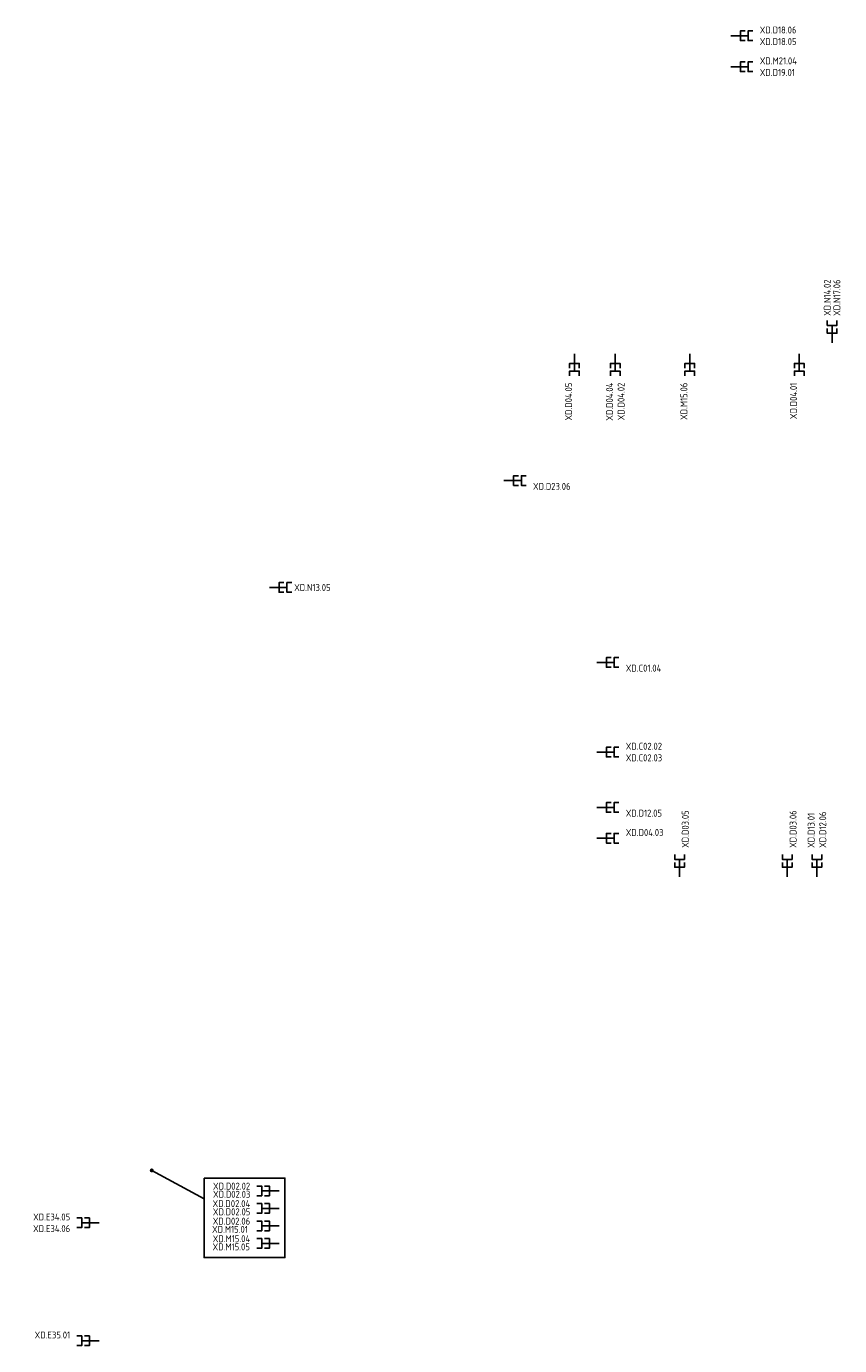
# Model space of a CAD drawing. Header units: millimetres. Extents: x 86099 to 132876, y 140700 to 175500.
# Tile 5 of 8: x 111186 to 121707, y 140999 to 158071. Entities that reach past the tile are written whole.
import ezdxf
from ezdxf.enums import TextEntityAlignment as Align

# ---------------------------------------------------------------- set-up
doc = ezdxf.new("R2010")
doc.units = ezdxf.units.MM
doc.header["$LTSCALE"] = 50
doc.layers.add('EB6441--_ATTRIB', color=2, linetype='Continuous')
doc.layers.add('EL6441--_DATACOM', color=3, linetype='Continuous')
doc.styles.add('NORATT', font='isocp.shx')

# ---------------------------------------------------------------- blocks, each defined once
blk = doc.blocks.new('ES1113521')
at = {"color": 0}
blk.add_line((0, 1.5), (0, -3), dxfattribs=at)
for points in [[(-1.25, 2.75), (-1.25, 1.5), (1.25, 1.5), (1.25, 2.75)], [(-1.25, 0.75), (-1.25, -0.5), (1.25, -0.5), (1.25, 0.75)]]:
    blk.add_lwpolyline(points, dxfattribs=at)
at = {"color": 0, "style": 'NORATT'}
for tag, flags, p in [('DATA_CODE', 8, (6.5, 4.5)), ('NUMMER1', 8, (-1.5, 4.5)), ('NUMMER', 8, (1.5, 4.5)), ('PUNT', 8, (4, 4.5)), ('RUIMTE', 9, (9, 4.5))]:
    blk.add_attdef(tag, text='', height=1.8, rotation=90, dxfattribs=dict(at, flags=flags)).set_placement(p, align=Align.MIDDLE_LEFT)
at = {"color": 0, "style": 'NORATT', "flags": 11}
blk.add_attdef('CODE', text='', height=1.8, dxfattribs=at).set_placement((0, 0), align=Align.MIDDLE_CENTER)

msp = doc.modelspace()

# ---------------------------------------------------------------- linework, layer by layer
at = {"layer": 'EL6441--_DATACOM', "color": 2, "const_width": 25}
msp.add_lwpolyline([(112795, 143266, 1), (112820, 143266, 1)], format="xyb", close=True, dxfattribs=at)
at = {"layer": 'EL6441--_DATACOM', "color": 2}
msp.add_lwpolyline([(113484, 142896), (112807, 143266)], dxfattribs=at)
msp.add_lwpolyline([(113484, 143166), (114530, 143166), (114530, 142138), (113484, 142138)], close=True, dxfattribs=at)

# ---------------------------------------------------------------- block references
at = {"layer": 'EL6441--_DATACOM'}
ref = msp.add_blockref('ES1113521', (120449, 157949), dxfattribs=dict(at, xscale=50, yscale=50, zscale=50, rotation=270))
ref.add_attrib('NUMMER', 'XD.D18.05', dxfattribs={"layer": 'EB6441--_ATTRIB', "color": 1, "height": 90, "rotation": -360, "style": 'NORATT', "flags": 8}).set_placement((120674, 157874), align=Align.MIDDLE_LEFT)
ref.add_attrib('NUMMER1', 'XD.D18.06', dxfattribs={"layer": 'EB6441--_ATTRIB', "color": 1, "height": 90, "rotation": -360, "style": 'NORATT', "flags": 8}).set_placement((120674, 158024), align=Align.MIDDLE_LEFT)
ref = msp.add_blockref('ES1113521', (120449, 157549), dxfattribs=dict(at, xscale=50, yscale=50, zscale=50, rotation=270))
ref.add_attrib('NUMMER', 'XD.D19.01', dxfattribs={"layer": 'EB6441--_ATTRIB', "color": 1, "height": 90, "rotation": -360, "style": 'NORATT', "flags": 8}).set_placement((120674, 157474), align=Align.MIDDLE_LEFT)
ref.add_attrib('NUMMER1', 'XD.M21.04', dxfattribs={"layer": 'EB6441--_ATTRIB', "color": 1, "height": 90, "rotation": -360, "style": 'NORATT', "flags": 8}).set_placement((120674, 157624), align=Align.MIDDLE_LEFT)
ref = msp.add_blockref('ES1113521', (121610, 154125), dxfattribs=dict(at, xscale=50, yscale=50, zscale=50))
ref.add_attrib('NUMMER', 'XD.N17.06', dxfattribs={"layer": 'EB6441--_ATTRIB', "color": 1, "height": 90, "rotation": 90, "style": 'NORATT', "flags": 8}).set_placement((121672, 154560), align=Align.MIDDLE)
ref.add_attrib('NUMMER1', 'XD.N14.02', dxfattribs={"layer": '0', "color": 1, "height": 90, "rotation": 90, "style": 'NORATT', "flags": 8}).set_placement((121548, 154560), align=Align.MIDDLE)
ref = msp.add_blockref('ES1113521', (118276, 153685), dxfattribs=dict(at, xscale=50, yscale=50, zscale=50, rotation=180))
ref.add_attrib('NUMMER', 'XD.D04.05', dxfattribs={"layer": 'EB6441--_ATTRIB', "color": 1, "height": 90, "rotation": -270, "style": 'NORATT', "flags": 8}).set_placement((118201, 153460), align=Align.MIDDLE_RIGHT)
ref = msp.add_blockref('ES1113521', (118805, 153685), dxfattribs=dict(at, xscale=50, yscale=50, zscale=50, rotation=180))
ref.add_attrib('NUMMER', 'XD.D04.04', dxfattribs={"layer": 'EB6441--_ATTRIB', "color": 1, "height": 90, "rotation": -270, "style": 'NORATT', "flags": 8}).set_placement((118730, 153460), align=Align.MIDDLE_RIGHT)
ref.add_attrib('NUMMER1', 'XD.D04.02', dxfattribs={"layer": 'EB6441--_ATTRIB', "color": 1, "height": 90, "rotation": -270, "style": 'NORATT', "flags": 8}).set_placement((118880, 153460), align=Align.MIDDLE_RIGHT)
ref = msp.add_blockref('ES1113521', (119768, 153685), dxfattribs=dict(at, xscale=50, yscale=50, zscale=50, rotation=180))
ref.add_attrib('NUMMER', 'XD.M15.06', dxfattribs={"layer": 'EB6441--_ATTRIB', "color": 1, "height": 90, "rotation": -270, "style": 'NORATT', "flags": 8}).set_placement((119693, 153460), align=Align.MIDDLE_RIGHT)
ref = msp.add_blockref('ES1113521', (121186, 153685, 1500), dxfattribs=dict(at, xscale=50, yscale=50, zscale=50, rotation=180))
ref.add_attrib('NUMMER', 'XD.D04.01', dxfattribs={"layer": 'EB6441--_ATTRIB', "color": 1, "height": 90, "rotation": -270, "style": 'NORATT', "flags": 8}).set_placement((121111, 153460, 1500), align=Align.MIDDLE_RIGHT)
ref = msp.add_blockref('ES1113521', (117515, 152193), dxfattribs=dict(at, xscale=50, yscale=50, zscale=50, rotation=270))
ref.add_attrib('NUMMER', 'XD.D23.06', dxfattribs={"layer": 'EB6441--_ATTRIB', "color": 1, "height": 90, "rotation": -360, "style": 'NORATT', "flags": 8}).set_placement((117740, 152118), align=Align.MIDDLE_LEFT)
ref = msp.add_blockref('ES1113521', (114481, 150810), dxfattribs=dict(at, xscale=50, yscale=50, zscale=50, rotation=270))
ref.add_attrib('NUMMER', 'XD.N13.05', dxfattribs={"layer": 'EB6441--_ATTRIB', "color": 1, "height": 90, "rotation": -360, "style": 'NORATT', "flags": 8}).set_placement((114650, 150809), align=Align.MIDDLE_LEFT)
ref = msp.add_blockref('ES1113521', (118715, 149840), dxfattribs=dict(at, xscale=50, yscale=50, zscale=50, rotation=270))
ref.add_attrib('NUMMER', 'XD.C01.04', dxfattribs={"layer": 'EB6441--_ATTRIB', "color": 1, "height": 90, "rotation": -360, "style": 'NORATT', "flags": 8}).set_placement((118940, 149765), align=Align.MIDDLE_LEFT)
ref = msp.add_blockref('ES1113521', (118715, 148680), dxfattribs=dict(at, xscale=50, yscale=50, zscale=50, rotation=270))
ref.add_attrib('NUMMER', 'XD.C02.03', dxfattribs={"layer": 'EB6441--_ATTRIB', "color": 1, "height": 90, "style": 'NORATT', "flags": 8}).set_placement((118940, 148605), align=Align.MIDDLE_LEFT)
ref.add_attrib('NUMMER1', 'XD.C02.02', dxfattribs={"layer": 'EB6441--_ATTRIB', "color": 1, "height": 90, "style": 'NORATT', "flags": 8}).set_placement((118940, 148755), align=Align.MIDDLE_LEFT)
ref = msp.add_blockref('ES1113521', (118715, 147964), dxfattribs=dict(at, xscale=50, yscale=50, zscale=50, rotation=270))
ref.add_attrib('NUMMER', 'XD.D12.05', dxfattribs={"layer": 'EB6441--_ATTRIB', "color": 1, "height": 90, "rotation": -360, "style": 'NORATT', "flags": 8}).set_placement((118940, 147889), align=Align.MIDDLE_LEFT)
ref = msp.add_blockref('ES1113521', (119636, 147215), dxfattribs=dict(at, xscale=50, yscale=50, zscale=50))
ref.add_attrib('NUMMER', 'XD.D03.05', dxfattribs={"layer": 'EB6441--_ATTRIB', "color": 1, "height": 90, "rotation": -270, "style": 'NORATT', "flags": 8}).set_placement((119711, 147440), align=Align.MIDDLE_LEFT)
ref = msp.add_blockref('ES1113521', (121030, 147215), dxfattribs=dict(at, xscale=50, yscale=50, zscale=50))
ref.add_attrib('NUMMER', 'XD.D03.06', dxfattribs={"layer": 'EB6441--_ATTRIB', "color": 1, "height": 90, "rotation": -270, "style": 'NORATT', "flags": 8}).set_placement((121105, 147440), align=Align.MIDDLE_LEFT)
ref = msp.add_blockref('ES1113521', (121414, 147215), dxfattribs=dict(at, xscale=50, yscale=50, zscale=50))
ref.add_attrib('NUMMER', 'XD.D12.06', dxfattribs={"layer": 'EB6441--_ATTRIB', "color": 1, "height": 90, "rotation": -270, "style": 'NORATT', "flags": 8}).set_placement((121489, 147440), align=Align.MIDDLE_LEFT)
ref.add_attrib('NUMMER1', 'XD.D13.01', dxfattribs={"layer": 'EB6441--_ATTRIB', "color": 1, "height": 90, "rotation": -270, "style": 'NORATT', "flags": 8}).set_placement((121339, 147440), align=Align.MIDDLE_LEFT)
ref = msp.add_blockref('ES1113521', (118715, 147564), dxfattribs=dict(at, xscale=50, yscale=50, zscale=50, rotation=270))
ref.add_attrib('NUMMER1', 'XD.D04.03', dxfattribs={"layer": 'EB6441--_ATTRIB', "color": 1, "height": 90, "style": 'NORATT', "flags": 8}).set_placement((118940, 147639), align=Align.MIDDLE_LEFT)
ref = msp.add_blockref('ES1113521', (114306, 143001), dxfattribs=dict(at, xscale=50, yscale=50, zscale=50, rotation=90))
ref.add_attrib('NUMMER', 'XD.D02.02', dxfattribs={"layer": 'EB6441--_ATTRIB', "color": 1, "height": 90, "style": 'NORATT', "flags": 8}).set_placement((114081, 143062), align=Align.MIDDLE_RIGHT)
ref.add_attrib('NUMMER1', 'XD.D02.03', dxfattribs={"layer": 'EB6441--_ATTRIB', "color": 1, "height": 90, "style": 'NORATT', "flags": 8}).set_placement((114083, 142957), align=Align.MIDDLE_RIGHT)
ref = msp.add_blockref('ES1113521', (114306, 142775), dxfattribs=dict(at, xscale=50, yscale=50, zscale=50, rotation=90))
ref.add_attrib('NUMMER', 'XD.D02.04', dxfattribs={"layer": 'EB6441--_ATTRIB', "color": 1, "height": 90, "style": 'NORATT', "flags": 8}).set_placement((114081, 142836), align=Align.MIDDLE_RIGHT)
ref.add_attrib('NUMMER1', 'XD.D02.05', dxfattribs={"layer": 'EB6441--_ATTRIB', "color": 1, "height": 90, "style": 'NORATT', "flags": 8}).set_placement((114083, 142730), align=Align.MIDDLE_RIGHT)
ref = msp.add_blockref('ES1113521', (111977, 142588), dxfattribs=dict(at, xscale=50, yscale=50, zscale=50, rotation=90))
ref.add_attrib('NUMMER', 'XD.E34.05', dxfattribs={"layer": 'EB6441--_ATTRIB', "color": 1, "height": 90, "rotation": -360, "style": 'NORATT', "flags": 8}).set_placement((111752, 142663), align=Align.MIDDLE_RIGHT)
ref.add_attrib('NUMMER1', 'XD.E34.06', dxfattribs={"layer": 'EB6441--_ATTRIB', "color": 1, "height": 90, "rotation": -360, "style": 'NORATT', "flags": 8}).set_placement((111752, 142513), align=Align.MIDDLE_RIGHT)
ref = msp.add_blockref('ES1113521', (114306, 142548), dxfattribs=dict(at, xscale=50, yscale=50, zscale=50, rotation=90))
ref.add_attrib('NUMMER', 'XD.D02.06', dxfattribs={"layer": 'EB6441--_ATTRIB', "color": 1, "height": 90, "style": 'NORATT', "flags": 8}).set_placement((114081, 142609), align=Align.MIDDLE_RIGHT)
ref.add_attrib('NUMMER1', 'XD.M15.01', dxfattribs={"layer": 'EB6441--_ATTRIB', "color": 1, "height": 90, "style": 'NORATT', "flags": 8}).set_placement((114052, 142503), align=Align.MIDDLE_RIGHT)
ref = msp.add_blockref('ES1113521', (114306, 142321), dxfattribs=dict(at, xscale=50, yscale=50, zscale=50, rotation=90))
ref.add_attrib('NUMMER', 'XD.M15.04', dxfattribs={"layer": 'EB6441--_ATTRIB', "color": 1, "height": 90, "style": 'NORATT', "flags": 8}).set_placement((114081, 142382), align=Align.MIDDLE_RIGHT)
ref.add_attrib('NUMMER1', 'XD.M15.05', dxfattribs={"layer": 'EB6441--_ATTRIB', "color": 1, "height": 90, "style": 'NORATT', "flags": 8}).set_placement((114077, 142276), align=Align.MIDDLE_RIGHT)
ref = msp.add_blockref('ES1113521', (111977, 141061), dxfattribs=dict(at, xscale=50, yscale=50, zscale=50, rotation=90))
ref.add_attrib('NUMMER', 'XD.E35.01', dxfattribs={"layer": 'EB6441--_ATTRIB', "color": 1, "height": 90, "rotation": -360, "style": 'NORATT', "flags": 8}).set_placement((111752, 141136), align=Align.MIDDLE_RIGHT)

doc.saveas('drawing.dxf')
